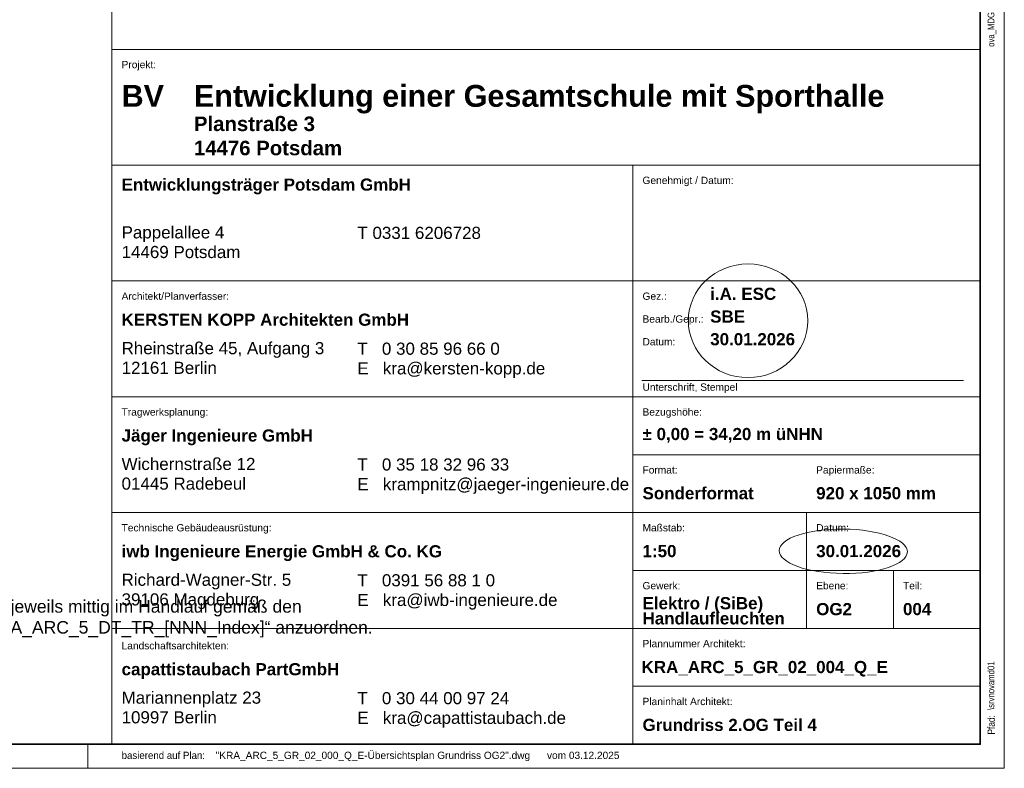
# Model space of a CAD drawing. Extents: x -620 to 300, y 62 to 1112.
# Tile 145 of 235: x 96 to 300, y 62 to 218. Entities that reach past the tile are written whole.
import ezdxf
from ezdxf.lldxf.tags import DXFTag

# ---------------------------------------------------------------- set-up
doc = ezdxf.new("R2010")
doc.units = 0
doc.layers.add('00_E_ST_Handlaufleuchte_Bem', color=7, linetype='Continuous', lineweight=5, true_color=0x7d7d00)
for name, color, linetype, lineweight in [('iwb_Plankopf Linie', 7, 'Continuous', 13), ('iwb_Plankopf Rahmen', 7, 'Continuous', 35), ('iwb_Plankopf Text', 7, 'Continuous', 18)]:
    doc.layers.add(name, color=color, linetype=linetype, lineweight=lineweight)
doc.layers.add('X_Geometrie', color=3, linetype='Continuous', lineweight=13, true_color=0x00ff00, plot=False)
doc.styles.add('Arial Narrow', font='ARIALN.TTF')
doc.styles.add('Plankopf', font='arial.ttf')
doc.styles.get("Standard").update_dxf_attribs({"font": 'ARIALN.TTF'})
tags = doc.linetypes.add('Punkte_Nova', pattern=[4.8, 0.4, 0.2, -4, 0.2]).pattern_tags.tags
tags[10:11] = [DXFTag(74, 4), DXFTag(75, 0), DXFTag(340, '0'), DXFTag(46, 0.0), DXFTag(50, 0.0), DXFTag(44, 0.0), DXFTag(45, 0.0)]
tags[8:9] = [DXFTag(74, 4), DXFTag(75, 0), DXFTag(340, '0'), DXFTag(46, 0.0), DXFTag(50, 0.0), DXFTag(44, 0.0), DXFTag(45, 0.0)]
tags[6:7] = [DXFTag(74, 4), DXFTag(75, 0), DXFTag(340, '0'), DXFTag(46, 0.0), DXFTag(50, 0.0), DXFTag(44, 0.0), DXFTag(45, 0.0)]
tags[4:5] = [DXFTag(74, 4), DXFTag(75, 0), DXFTag(340, '0'), DXFTag(46, 0.0), DXFTag(50, 0.0), DXFTag(44, 0.0), DXFTag(45, 0.0)]

msp = doc.modelspace()

# ---------------------------------------------------------------- linework, layer by layer
at = {"layer": 'iwb_Plankopf Linie', "lineweight": 18, "ltscale": 0.18}
msp.add_line((115.35, 359.59), (115.35, 67.43), dxfattribs=at)
at = {"layer": 'iwb_Plankopf Linie', "ltscale": 0.13}
for p, q in [((295.35, 67.43), (295.35, 359.43)), ((115.35, 211.43), (295.35, 211.43)), ((115.35, 187.43), (295.35, 187.43)), ((223.35, 187.43), (223.35, 67.43)), ((115.35, 163.43), (295.35, 163.43)), ((115.35, 139.43), (295.35, 139.43)), ((223.35, 127.43), (295.35, 127.43)), ((115.35, 115.43), (295.35, 115.43)), ((259.35, 91.43), (259.35, 115.43)), ((223.35, 103.43), (295.35, 103.43)), ((277.35, 91.43), (277.35, 103.43)), ((115.35, 91.43), (295.35, 91.43)), ((223.35, 79.43), (295.35, 79.43)), ((115.35, 67.43), (295.35, 67.43))]:
    msp.add_line(p, q, dxfattribs=at)
at = {"layer": 'iwb_Plankopf Rahmen', "ltscale": 0.35}
for p, q in [((295.35, 359.43), (295.35, 67.43)), ((295.35, 91.43), (295.35, 79.43))]:
    msp.add_line(p, q, dxfattribs=at)
at = {"layer": 'iwb_Plankopf Rahmen', "color": 8, "lineweight": 5, "ltscale": 0.13, "true_color": 0x808080}
msp.add_line((110.35, 62.43), (110.35, 67.43), dxfattribs=at)
at = {"layer": 'iwb_Plankopf Rahmen', "color": 8, "lineweight": 13, "ltscale": 0.13, "true_color": 0x808080}
msp.add_lwpolyline([(300.35, 62.43), (-619.65, 62.43), (-619.65, 1112.43), (300.35, 1112.43), (300.35, 62.43)], close=True, dxfattribs=at)
at = {"layer": 'iwb_Plankopf Rahmen', "ltscale": 0.35}
msp.add_lwpolyline([(-599.65, 67.43), (-599.65, 1107.43), (295.35, 1107.43), (295.35, 67.43), (-599.65, 67.43)], close=True, dxfattribs=at)
at = {"layer": 'iwb_Plankopf Text', "linetype": 'Punkte_Nova', "ltscale": 0.18}
msp.add_line((291.87, 142.79), (225.23, 142.79), dxfattribs=at)
at = {"layer": 'X_Geometrie', "color": 6, "ltscale": 0.13, "true_color": 0xff00ff}
for centre, major_axis, ratio in [((247.23, 155.19), (12.38, 0), 0.95122), ((266.96, 107.41), (13.29, -0.14), 0.346583)]:
    msp.add_ellipse(centre, major_axis=major_axis, ratio=ratio, dxfattribs=at)

# ---------------------------------------------------------------- texts
at = {"layer": '00_E_ST_Handlaufleuchte_Bem', "ltscale": 0.13, "char_height": 2.6, "attachment_point": 1}
for s, insert in [('{\\fArial;Handlaufleuchten sind jeweils mittig im Handlauf gemäß den }', (57.39, 97.29)), ('{\\fArial;Architektur-Details „KRA_ARC_5_DT_TR_[NNN_Index]“ anzuordnen.}', (57.39, 92.95))]:
    msp.add_mtext(s, dxfattribs=dict(at, insert=insert))
at = {"layer": 'iwb_Plankopf Text', "ltscale": 0.18, "insert": (296.89, 74.51), "char_height": 1.4, "attachment_point": 1, "rotation": 90, "line_spacing_factor": 1.002}
msp.add_mtext('{\\fArial Narrow;\\\\srvnovamd01\\Nova_MD\\TGA\\60202 Pro Potsdam\\04 NB GES Krampnitz\\09 NOVA\\60202-04_AP_NB GES Krampnitz\\TGA\\Elektro\\ELT_Grundrisse\\E_2OG_BEL-Terrassen.n4m009KRA_BEL_5_GR_02_004_P_A}', dxfattribs=at)
at = {"layer": 'iwb_Plankopf Text', "ltscale": 0.18, "attachment_point": 1, "style": 'Plankopf'}
for s, insert, char_height, line_spacing_factor in [('Projekt:', (117.35, 209.04), 1.51, 0.970891), ('\\fArial|b1|i0|c0|p34;BV', (117.35, 204.06), 4.531, 0.996218), ('\\fArial|b1|i0|c0|p34;Entwicklungsträger Potsdam GmbH', (117.35, 184.67), 2.5172, 0.996218), ('Genehmigt / Datum:', (225.35, 185.04), 1.5105, 0.970891), ('Pappelallee 4\\P14469 Potsdam', (117.35, 174.77), 2.5172, 0.970891), ('T 0331 6206728', (166.24, 174.66), 2.5172, 0.970891), ('Architekt/Planverfasser:', (117.35, 161.04), 1.5105, 0.970891), ('Gez.:', (225.35, 161.04), 1.51, 0.970891), ('\\fArial|b1|i0|c0|p34;KERSTEN KOPP Architekten GmbH', (117.35, 156.67), 2.5172, 0.996218), ('Bearb./Gepr.:', (225.35, 156.31), 1.5105, 0.970891), ('Datum:', (225.35, 151.59), 1.51, 0.970891), ('Rheinstraße 45, Aufgang 3\\P12161 Berlin', (117.35, 150.77), 2.5172, 0.970891), ('T   0 30 85 96 66 0\\PE   kra@kersten-kopp.de', (166.24, 150.66), 2.5172, 0.970891), ('Unterschrift, Stempel', (225.35, 142.19), 1.5105, 0.970891), ('Tragwerksplanung:', (117.35, 137.04), 1.5105, 0.970891), ('Bezugshöhe:', (225.35, 137.04), 1.5105, 0.970891), ('\\fArial|b1|i0|c0|p34;Jäger Ingenieure GmbH', (117.35, 132.67), 2.5172, 0.996218), ('Wichernstraße 12\\P01445 Radebeul', (117.35, 126.77), 2.5172, 0.970891), ('T   0 35 18 32 96 33\\PE   krampnitz@jaeger-ingenieure.de', (166.24, 126.66), 2.5172, 0.970891), ('Format:', (225.35, 125.04), 1.51, 0.970891), ('Papiermaße:', (261.35, 125.04), 1.5105, 0.970891), ('Technische Gebäudeausrüstung:', (117.35, 113.04), 1.5105, 0.970891), ('Maßstab:', (225.35, 113.04), 1.51, 0.970891), ('Datum:', (261.35, 113.04), 1.51, 0.970891), ('\\fArial|b1|i0|c0|p34;iwb Ingenieure Energie GmbH & Co. KG', (117.35, 108.67), 2.5172, 0.996218), ('Richard-Wagner-Str. 5\\P39106 Magdeburg', (117.35, 102.77), 2.5172, 0.970891), ('T   0391 56 88 1 0\\PE   kra@iwb-ingenieure.de', (166.24, 102.66), 2.5172, 0.970891), ('Gewerk:', (225.35, 101.04), 1.51, 0.970891), ('Ebene:', (261.35, 101.04), 1.51, 0.970891), ('Teil:', (279.35, 101.04), 1.51, 0.970891), ('Landschaftsarchitekten:', (117.35, 88.6), 1.5105, 0.970891), ('Plannummer Architekt:', (225.35, 89.04), 1.5105, 0.970891), ('\\fArial|b1|i0|c0|p34;capattistaubach PartGmbH', (117.35, 84.23), 2.5172, 0.996218), ('Mariannenplatz 23\\P10997 Berlin', (117.35, 78.34), 2.5172, 0.970891), ('T   0 30 44 00 97 24\\PE   kra@capattistaubach.de', (166.24, 78.23), 2.5172, 0.970891), ('Planinhalt Architekt:', (225.35, 77.04), 1.5105, 0.970891)]:
    msp.add_mtext(s, dxfattribs=dict(at, insert=insert, char_height=char_height, line_spacing_factor=line_spacing_factor))
at = {"layer": 'iwb_Plankopf Text', "ltscale": 0.18, "style": 'Plankopf'}
for s, insert, char_height, width, attachment_point, line_spacing_factor in [('\\fArial|b1|i0|c0|p34;Entwicklung einer Gesamtschule mit Sporthalle', (132.35, 204.06), 4.531, 161.2025, 1, 0.996218), ('\\fArial|b1|i0|c0|p34;Planstraße 3\\P14476 Potsdam', (132.35, 197.52), 3.0207, 88.9953, 1, 0.996218), ('\\fArial|b1|i0|c0|p34;i.A. ESC', (239.38, 160.76), 2.5172, 67.9984, 4, 0.996218), ('\\fArial|b1|i0|c0|p34;SBE', (239.38, 156.04), 2.5172, 67.9984, 4, 0.996218), ('\\fArial|b1|i0|c0|p34;30.01.2026', (239.38, 151.34), 2.5172, 67.9984, 4, 0.996218), ('\\fArial|b1|i0|c0|p34;± 0,00 = 34,20 m üNHN', (225.35, 131.43), 2.5172, 67.9984, 4, 0.996218), ('\\fArial|b1|i0|c0|p34;Sonderformat', (225.35, 119.43), 2.5172, 31.9966, 4, 0.996218), ('\\fArial|b1|i0|c0|p34;920 x 1050 mm', (261.35, 119.43), 2.5172, 31.9966, 4, 0.996218), ('\\fArial|b1|i0|c0|p34;1:50', (225.35, 107.43), 2.5172, 67.9984, 4, 0.996218), ('\\fArial|b1|i0|c0|p34;30.01.2026', (261.35, 107.43), 2.5172, 67.9984, 4, 0.996218), ('\\fArial|b1|i0|c0|p34;Elektro / (SiBe)\\PHandlaufleuchten', (225.35, 95.06), 2.5172, 67.9984, 4, 0.75), ('\\fArial|b1|i0|c0|p34;OG2', (261.35, 95.41), 2.5172, 7.9992, 4, 0.996218), ('\\fArial|b1|i0|c0|p34;004', (279.35, 95.41), 2.5172, 7.9992, 4, 0.996218), ('\\fArial|b1|i0|c0|p34;Grundriss 2.OG Teil 4', (225.35, 71.41), 2.5172, 67.9984, 4, 0.996218)]:
    msp.add_mtext(s, dxfattribs=dict(at, insert=insert, char_height=char_height, width=width, attachment_point=attachment_point, line_spacing_factor=line_spacing_factor))
at = {"layer": 'iwb_Plankopf Text', "ltscale": 0.18, "insert": (225.15, 84.68), "char_height": 2.52, "attachment_point": 1, "line_spacing_factor": 1.002}
msp.add_mtext('{\\fArial|b1|i0;KRA_ARC_5_GR_02_004_Q_E}', dxfattribs=at)
at = {"layer": 'iwb_Plankopf Text', "ltscale": 0.18, "insert": (296.89, 69.43), "char_height": 1.5, "attachment_point": 1, "rotation": 90, "style": 'Arial Narrow'}
msp.add_mtext('\\A1;{Pfad:}', dxfattribs=at)
at = {"layer": 'iwb_Plankopf Text', "ltscale": 0.18, "char_height": 1.5, "attachment_point": 1, "style": 'Plankopf'}
for s, insert in [('\\A1;{\\fFranklin Gothic Book|b0|i0|c0|p34;basierend auf Plan\\fArial Narrow|b0|i0|c0|p34;: }', (117.36, 65.87)), ('\\A1;{"KRA_ARC_5_GR_02_000_Q_E-Übersichtsplan Grundriss OG2".dwg      vom 03.12.2025\\fArial Narrow|b0|i0|c0|p34;\\P\\P}', (136.86, 65.87))]:
    msp.add_mtext(s, dxfattribs=dict(at, insert=insert))

doc.saveas('drawing.dxf')
